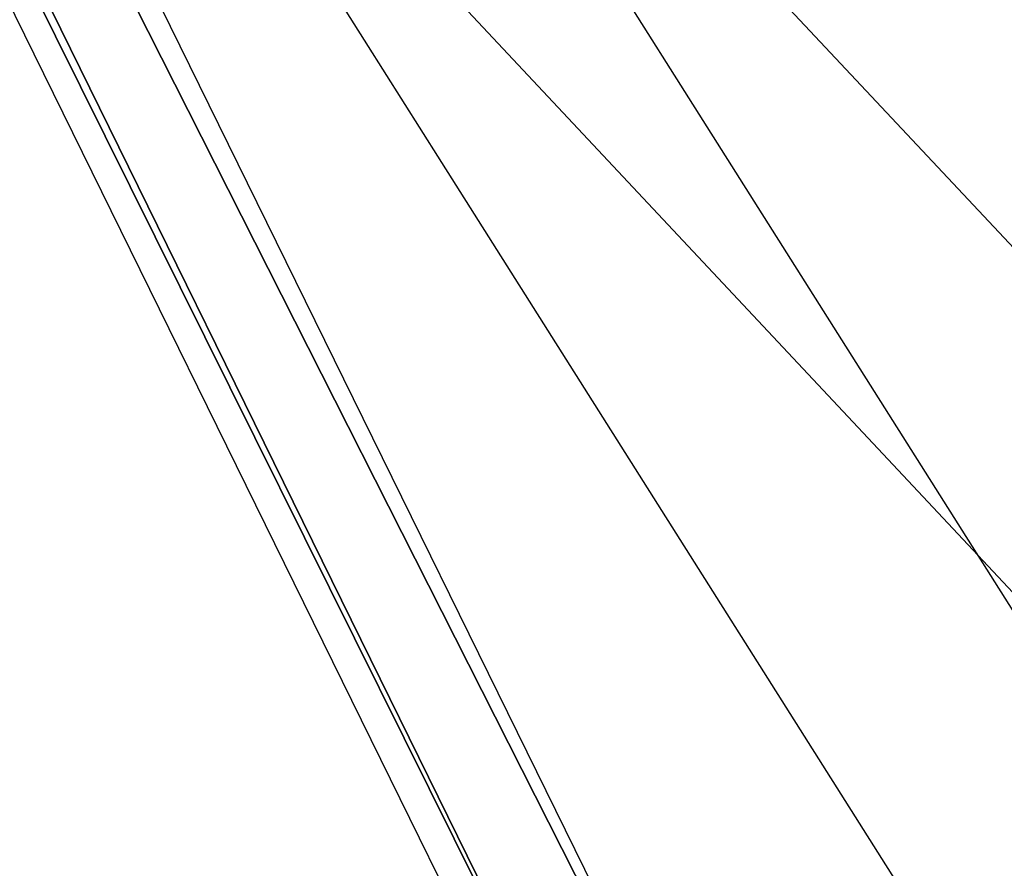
# Model space of a CAD drawing. Header units: millimetres. Extents: x -4 to 636, y -4 to 636.
# Tile 109 of 256: x 33.55 to 37.83, y 162.41 to 166.1. Entities that reach past the tile are written whole.
import ezdxf

# ---------------------------------------------------------------- set-up
doc = ezdxf.new("R2010")
doc.units = ezdxf.units.MM
doc.header["$LTSCALE"] = 25.4
doc.layers.get('0').update_dxf_attribs({"true_color": 0xff5454})

# ---------------------------------------------------------------- blocks, each defined once
blk = doc.blocks.new('AGNES-ROUND-LED-8210-8206-8188-8185.STL')
at = {"color": 7, "true_color": 0xffffff}
mesh = blk.add_polyface(dxfattribs=at)
corners = [(21.2724, 191.3845, -34.0301), (37.763, 158.8252, -34.6789), (37.3855, 158.612, -34.0301), (21.6717, 191.5533, -34.6789)]
mesh.append_faces([[corners[k] for k in face] for face in [(0, 1, 2), (1, 0, 3)]], dxfattribs={"vtx0": -1, "color": 7})
mesh = blk.add_polyface(dxfattribs=at)
corners = [(21.1321, 191.3253, -33.2647), (37.3855, 158.612, -34.0301), (37.253, 158.5372, -33.2647), (21.2724, 191.3845, -34.0301)]
mesh.append_faces([[corners[k] for k in face] for face in [(0, 1, 2), (1, 0, 3)]], dxfattribs={"vtx0": -1, "color": 7})
mesh = blk.add_polyface(dxfattribs=at)
corners = [(34.8079, 168.3676, -10.8004), (69.8737, 131.0212, 1.8359), (62.1124, 125.189, -10.8004), (43.4043, 172.8793, 1.8359)]
mesh.append_faces([[corners[k] for k in face] for face in [(0, 1, 2), (1, 0, 3)]], dxfattribs={"vtx0": -1, "color": 7})
mesh = blk.add_polyface(dxfattribs=at)
corners = [(69.0233, 130.3822, 1.8359), (33.8661, 167.8732, -10.8004), (61.2621, 124.55, -10.8004), (42.4624, 172.3849, 1.8359)]
mesh.append_faces([[corners[k] for k in face] for face in [(0, 1, 2), (1, 0, 3)]], dxfattribs={"vtx0": -1, "color": 7})

msp = doc.modelspace()

# ---------------------------------------------------------------- block references
at = {"color": 0}
msp.add_blockref('AGNES-ROUND-LED-8210-8206-8188-8185.STL', (0, 0), dxfattribs=at)

doc.saveas('drawing.dxf')
